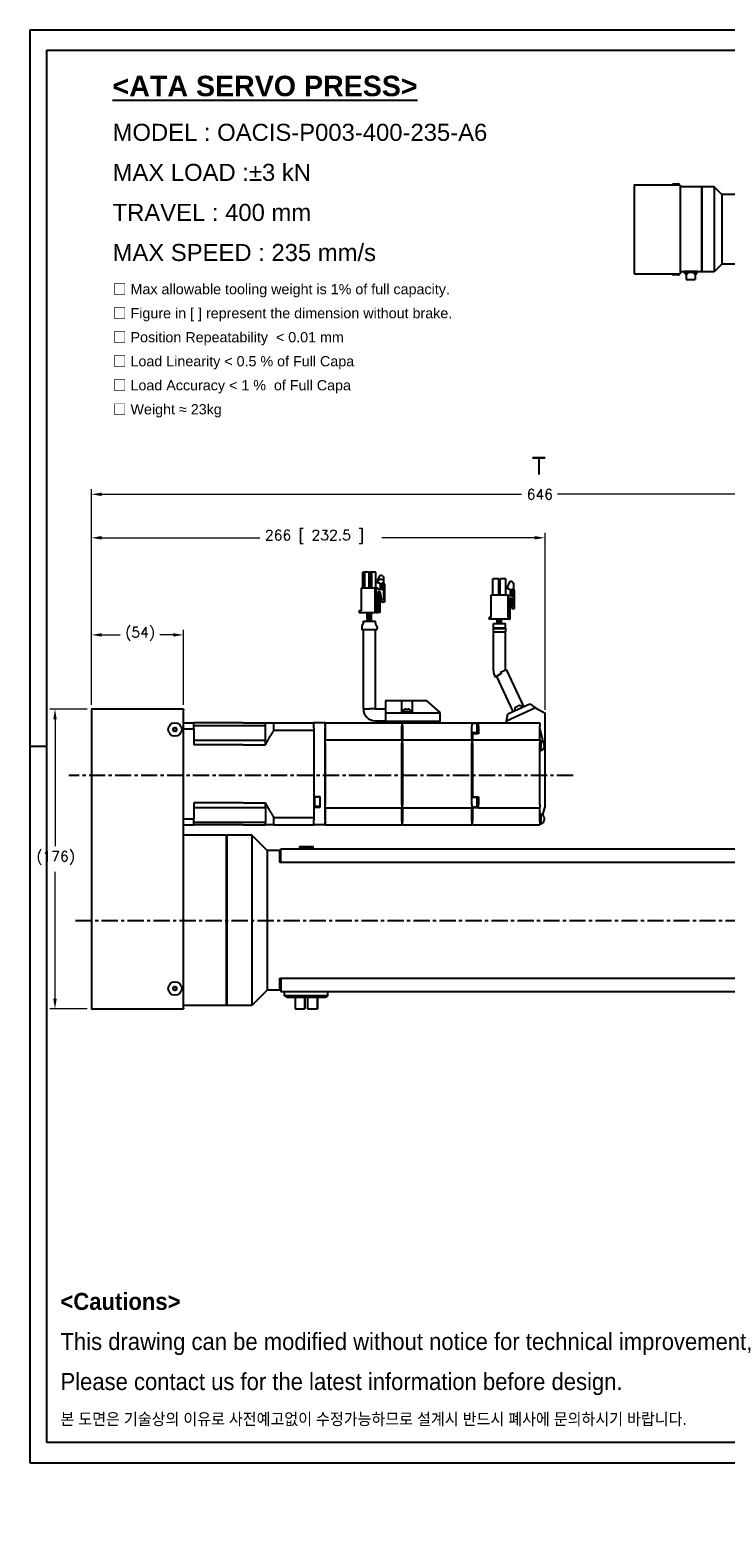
# Model space of a CAD drawing. Extents: x 0 to 1191, y -35 to 841.
# Tile 1 of 11: x 0 to 408, y -35 to 841. Entities that reach past the tile are written whole.
import ezdxf

# ---------------------------------------------------------------- set-up
doc = ezdxf.new("R2010")
doc.units = 0
doc.header["$LTSCALE"] = 25.4
doc.linetypes.add('CENTER', pattern=[2, 1.25, -0.25, 0.25, -0.25])
doc.linetypes.add('CHAIN', pattern=[0.3543, 0.2362, -0.0295, 0.0591, -0.0295])
doc.layers.get('0').update_dxf_attribs({"linetype": 'CONTINUOUS'})
doc.layers.get('Defpoints').update_dxf_attribs({"linetype": 'CONTINUOUS'})
doc.layers.add('ATA-CENTER', color=133, linetype='CENTER')
doc.layers.add('ATA-TEXT', color=7, linetype='CONTINUOUS')
doc.layers.add('ATA-DIM', color=252, linetype='CONTINUOUS', lineweight=25)
doc.layers.add('ATA-SECTION', color=3, linetype='CHAIN', lineweight=40)
doc.styles.get("Standard").update_dxf_attribs({"font": 'simplex.shx'})
doc.styles.add('레이블 텍스트 (ISO)', font='tahoma.ttf')
doc.styles.add('주 문자 (ISO)', font='arial.ttf')
doc.dimstyles.new('ata_A0', dxfattribs={"dimtxt": 6, "dimasz": 6, "dimexe": 3, "dimexo": 3, "dimgap": 3, "dimtad": 0, "dimtih": 1, "dimtoh": 1, "dimdec": 6, "dimdsep": 46, "dimtxsty": 'Standard', "dimcen": 0, "dimclrd": 252, "dimclre": 252, "dimclrt": 4, "dimadec": 6, "dimazin": 2, "dimtfac": 1, "dimtdec": 6, "dimtofl": 0, "dimtmove": 0, "dimatfit": 3, "dimfxl": 0, "dimtolj": 1, "dimtzin": 0, "dimlwd": 0, "dimlwe": 0, "dimarcsym": 0})

# ---------------------------------------------------------------- blocks, each defined once
blk = doc.blocks.new('*D7648')
at = {"layer": 'ATA-DIM', "color": 252, "lineweight": 0}
for p, q in [((36.08, 444.93), (36.08, 488.93)), ((42.08, 485.93), (52.88, 485.93)), ((84.08, 485.93), (76.28, 485.93)), ((90.08, 444.93), (90.08, 488.93))]:
    blk.add_line(p, q, dxfattribs=at)
at = {"layer": 'ATA-DIM', "color": 252}
for points in [[(42.08, 486.93), (42.08, 484.93), (36.08, 485.93)], [(84.08, 484.93), (84.08, 486.93), (90.08, 485.93)]]:
    blk.add_solid(points, dxfattribs=at)
at = {"layer": 'Defpoints', "color": 0}
for p in [(90.08, 485.93), (36.08, 441.93), (90.08, 441.93)]:
    blk.add_point(p, dxfattribs=at)
at = {"layer": 'ATA-DIM', "color": 4, "insert": (55.88, 490.49), "char_height": 6, "attachment_point": 1}
blk.add_mtext('\\A1;(54)', dxfattribs=at)
blk = doc.blocks.new('*D7649')
at = {"layer": 'ATA-DIM', "color": 252, "lineweight": 0}
for p, q in [((33.58, 442.43), (11.74, 442.43)), ((14.74, 436.43), (14.74, 361.99)), ((14.74, 272.43), (14.74, 346.87)), ((33.58, 266.43), (11.74, 266.43))]:
    blk.add_line(p, q, dxfattribs=at)
at = {"layer": 'ATA-DIM', "color": 252}
for points in [[(15.74, 436.43), (13.74, 436.43), (14.74, 442.43)], [(13.74, 272.43), (15.74, 272.43), (14.74, 266.43)]]:
    blk.add_solid(points, dxfattribs=at)
at = {"layer": 'Defpoints', "color": 0}
for p in [(36.58, 442.43), (14.74, 266.43), (36.58, 266.43)]:
    blk.add_point(p, dxfattribs=at)
at = {"layer": 'ATA-DIM', "color": 4, "insert": (3.76, 358.99), "char_height": 6, "attachment_point": 1}
blk.add_mtext('\\A1;(176)', dxfattribs=at)
blk = doc.blocks.new('*D7651')
at = {"layer": 'ATA-DIM', "color": 252, "lineweight": 0}
for p, q in [((36.08, 444.93), (36.08, 571.43)), ((682.08, 371.43), (682.08, 571.43)), ((42.08, 568.43), (288.3, 568.43)), ((676.08, 568.43), (309.36, 568.43))]:
    blk.add_line(p, q, dxfattribs=at)
at = {"layer": 'ATA-DIM', "color": 252}
for points in [[(42.08, 569.43), (42.08, 567.43), (36.08, 568.43)], [(676.08, 567.43), (676.08, 569.43), (682.08, 568.43)]]:
    blk.add_solid(points, dxfattribs=at)
at = {"layer": 'Defpoints', "color": 0}
for p in [(682.08, 568.43), (36.08, 441.93), (682.08, 368.43)]:
    blk.add_point(p, dxfattribs=at)
at = {"layer": 'ATA-DIM', "color": 4, "insert": (291.3, 571.43), "char_height": 6, "attachment_point": 1}
blk.add_mtext('\\A1;646', dxfattribs=at)
blk = doc.blocks.new('*D7650')
at = {"layer": 'ATA-DIM', "color": 252, "lineweight": 0}
for p, q in [((36.08, 444.93), (36.08, 545.93)), ((302.08, 441.93), (302.08, 545.93)), ((42.08, 542.93), (134.85, 542.93)), ((296.08, 542.93), (206.31, 542.93))]:
    blk.add_line(p, q, dxfattribs=at)
at = {"layer": 'ATA-DIM', "color": 252}
for points in [[(42.08, 543.93), (42.08, 541.93), (36.08, 542.93)], [(296.08, 541.93), (296.08, 543.93), (302.08, 542.93)]]:
    blk.add_solid(points, dxfattribs=at)
at = {"layer": 'Defpoints', "color": 0}
for p in [(302.08, 542.93), (36.08, 441.93), (302.08, 438.93)]:
    blk.add_point(p, dxfattribs=at)
at = {"layer": 'ATA-DIM', "color": 4, "insert": (137.85, 547.49), "char_height": 6, "attachment_point": 1}
blk.add_mtext('\\A1;266 [ 232.5 ]', dxfattribs=at)
blk = doc.blocks.new('ata-Border-A0-002')
at = {"color": 253, "ltscale": 0.5}
for p, q in [((0, 841), (1189, 841)), ((0, 841), (0, 0)), ((596, 841), (596, 829)), ((1189, 841), (1189, 0)), ((10, 420.5), (0, 420.5)), ((1189, 420.5), (1179, 420.5)), ((596, 12), (596, 0)), ((0, 0), (1189, 0))]:
    blk.add_line(p, q, dxfattribs=at)
for p, q in [((10, 829), (1179, 829)), ((10, 12), (10, 829)), ((1179, 829), (1179, 12)), ((1179, 12), (10, 12))]:
    blk.add_line(p, q)

msp = doc.modelspace()

# ---------------------------------------------------------------- linework, layer by layer
for p, q in [((354.3046577, 749.6686569), (354.3046577, 698.1686569)), ((381.3046577, 749.9186569), (354.5546577, 749.9186569)), ((376.8046577, 750.1686569), (376.8046577, 749.9186569)), ((377.3046577, 750.6686569), (380.3046577, 750.6686569)), ((380.8046577, 750.1686569), (380.8046577, 749.9186569)), ((381.3046577, 749.9186569), (381.3046577, 749.6686569)), ((381.3046577, 749.6686569), (381.3046577, 698.1686569)), ((393.8046577, 748.9186569), (381.3046577, 748.9186569)), ((393.8046577, 748.6686569), (394.0546577, 748.9186569)), ((393.8046577, 748.9186569), (393.8046577, 698.9186569)), ((401.3046577, 748.9186569), (394.0546577, 748.9186569)), ((394.0546577, 748.9186569), (394.0546577, 698.9186569)), ((405.8046577, 744.4186569), (401.3046577, 748.9186569)), ((401.3046577, 748.9186569), (401.3046577, 698.9186569)), ((405.8046577, 744.4186569), (405.8046577, 703.4186569)), ((617.3046577, 744.4186569), (405.8046577, 744.4186569)), ((405.8046577, 703.4186569), (401.3046577, 698.9186569)), ((413.3046577, 703.4186569), (405.8046577, 703.4186569)), ((354.5546577, 697.9186569), (381.3046577, 697.9186569)), ((376.8046577, 697.6686569), (376.8046577, 697.9186569)), ((380.3046577, 697.1686569), (377.3046577, 697.1686569)), ((380.8046577, 697.6686569), (380.8046577, 697.9186569)), ((383.6796577, 698.9186569), (381.3046577, 698.9186569)), ((381.3046577, 698.1686569), (381.3046577, 697.9186569)), ((383.6796577, 699.3186569), (383.6796577, 698.9186569)), ((383.6796577, 699.3186569), (391.4296577, 699.3186569)), ((383.8046577, 699.3186569), (383.8046577, 698.5686569)), ((384.8046577, 698.5686569), (383.8046577, 698.5686569)), ((383.9547999, 698.2812804), (383.9296577, 698.5686569)), ((384.4482125, 697.844348), (384.4486045, 697.844348)), ((390.3046577, 698.5686569), (384.8046577, 698.5686569)), ((384.8584523, 697.844348), (385.000863, 697.844348)), ((384.9296577, 697.844348), (384.9296577, 694.5686569)), ((384.9296577, 694.5686569), (390.1796577, 694.5686569)), ((385.4107108, 697.844348), (385.4111029, 697.844348)), ((385.9045155, 698.2812804), (385.9296577, 698.5686569)), ((389.2047999, 698.2812804), (389.1796577, 698.5686569)), ((389.6982125, 697.844348), (389.6986045, 697.844348)), ((390.1084523, 697.844348), (390.250863, 697.844348)), ((390.1796577, 697.844348), (390.1796577, 694.5686569)), ((391.3046577, 698.5686569), (390.3046577, 698.5686569)), ((390.6607108, 697.844348), (390.6611029, 697.844348)), ((391.1545155, 698.2812804), (391.1796577, 698.5686569)), ((391.3046577, 698.5686569), (391.3046577, 699.3186569)), ((391.4296577, 698.9186569), (391.4296577, 699.3186569)), ((393.8046577, 698.9186569), (391.4296577, 698.9186569)), ((393.8046577, 699.1686569), (394.0546577, 698.9186569)), ((401.3046577, 698.9186569), (394.0546577, 698.9186569)), ((195.2771943, 513.8287762), (195.2771943, 522.7287762)), ((195.2771943, 522.7287762), (195.4071943, 522.7287762)), ((195.4071943, 513.4287762), (195.4071943, 522.7287762)), ((196.4071943, 522.7287762), (195.4071943, 522.7287762)), ((198.8571943, 522.7287762), (196.4071943, 522.7287762)), ((196.4071943, 513.4287762), (196.4071943, 522.7287762)), ((198.8571943, 513.4287762), (198.8571943, 522.7287762)), ((199.4221943, 522.7287762), (199.4271943, 522.7287762)), ((199.4221943, 513.8287762), (199.4221943, 522.7287762)), ((199.4271943, 513.4287762), (199.4271943, 522.7287762)), ((200.4271943, 522.7287762), (199.4271943, 522.7287762)), ((202.8771943, 522.7287762), (200.4271943, 522.7287762)), ((200.4271943, 513.4287762), (200.4271943, 522.7287762)), ((202.8771943, 513.4287762), (202.8771943, 522.7287762)), ((203.9771943, 517.8787762), (205.3771943, 518.7287762)), ((203.9771943, 516.3787762), (203.9771943, 517.8787762)), ((204.1121074, 517.9606877), (205.3771943, 520.9287762)), ((205.3771943, 520.9287762), (206.3771943, 520.9287762)), ((205.3771943, 518.7287762), (206.3771943, 518.7287762)), ((206.3771943, 520.9287762), (207.3771943, 519.9287762)), ((206.3771943, 518.7287762), (207.3771943, 517.8787762)), ((207.3771943, 519.9287762), (207.3771943, 517.8787762)), ((207.3771943, 517.8787762), (207.3771943, 516.3787762)), ((274.9669478, 518.8433325), (271.5069478, 518.8433325)), ((271.5069478, 509.5433325), (271.5069478, 518.8433325)), ((274.9669478, 509.5433325), (274.9669478, 518.8433325)), ((279.1069478, 518.8433325), (275.6469478, 518.8433325)), ((275.6469478, 518.8433325), (275.6469478, 509.5433325)), ((279.1069478, 509.5433325), (279.1069478, 518.8433325)), ((280.3069478, 514.3433325), (281.6069478, 517.3933325)), ((281.6069478, 517.3933325), (282.6069478, 517.3933325)), ((282.6069478, 517.3933325), (283.6069478, 516.3933325)), ((194.1771943, 513.4287762), (194.1771943, 500.0287762)), ((202.4771943, 513.4287762), (194.1771943, 513.4287762)), ((194.9821943, 513.4287762), (194.9821943, 513.4428034)), ((195.4071943, 513.4428034), (194.9821943, 513.4428034)), ((198.9415325, 513.4428034), (198.8571943, 513.4428034)), ((199.4271943, 513.4428034), (199.2128561, 513.4428034)), ((199.4221943, 513.7287762), (199.4221943, 513.8287762)), ((202.4771943, 499.0287762), (202.4771943, 513.4287762)), ((202.9771943, 513.4287762), (202.4771943, 513.4287762)), ((203.1721943, 513.4428034), (202.8771943, 513.4428034)), ((202.9771943, 499.0287762), (202.9771943, 513.4287762)), ((203.9771943, 513.4287762), (202.9771943, 513.4287762)), ((203.1721943, 513.4287762), (203.1721943, 513.4428034)), ((205.3771943, 516.3787762), (203.9771943, 516.3787762)), ((203.9771943, 513.4287762), (203.9771943, 512.7287762)), ((203.9771943, 512.7287762), (206.3771943, 512.7287762)), ((203.9771943, 511.2287762), (203.9771943, 499.0287762)), ((205.3771943, 511.2287762), (203.9771943, 511.2287762)), ((205.3771943, 511.0287762), (203.9771943, 511.0287762)), ((205.3771943, 516.3787762), (205.3771943, 514.2287762)), ((206.3771943, 514.2287762), (205.3771943, 514.2287762)), ((205.3771943, 514.2287762), (205.3771943, 512.7287762)), ((206.5271943, 505.2287762), (205.3771943, 511.2287762)), ((205.3771943, 499.0287762), (205.3771943, 511.0287762)), ((205.3771943, 510.6587762), (206.3771943, 505.2287762)), ((206.3771943, 516.3787762), (206.3771943, 512.7287762)), ((207.3771943, 516.3787762), (206.3771943, 516.3787762)), ((206.3771943, 512.7287762), (207.3771943, 512.7287762)), ((207.3771943, 516.3787762), (207.3771943, 512.7287762)), ((207.3771943, 516.3787762), (208.0271943, 515.2487762)), ((207.3771943, 512.7287762), (207.3771943, 506.2287762)), ((208.0271943, 515.2487762), (208.0271943, 506.2287762)), ((270.4069478, 496.1433325), (270.4069478, 509.5433325)), ((270.4069478, 509.5433325), (280.2069478, 509.5433325)), ((280.2069478, 509.5433325), (280.2069478, 496.1433325)), ((280.3069478, 512.8433325), (280.3069478, 514.3433325)), ((281.6069478, 512.8433325), (280.3069478, 512.8433325)), ((282.6069478, 508.8433325), (280.9069478, 508.8433325)), ((281.6069478, 512.8433325), (281.6069478, 510.6933325)), ((281.6069478, 510.6933325), (281.6069478, 508.8433325)), ((282.6069478, 510.6933325), (281.6069478, 510.6933325)), ((282.6069478, 512.8433325), (283.6069478, 512.8433325)), ((282.6069478, 512.8433325), (282.6069478, 508.8433325)), ((282.6069478, 508.8433325), (283.6069478, 508.8433325)), ((283.6069478, 516.3933325), (283.6069478, 512.8433325)), ((284.1069478, 511.9733325), (283.6069478, 512.8433325)), ((283.6069478, 508.8433325), (283.6069478, 512.8433325)), ((283.6069478, 502.3433325), (283.6069478, 508.8433325)), ((284.1069478, 502.3433325), (284.1069478, 511.9733325)), ((193.1771943, 499.0287762), (193.1771943, 500.0287762)), ((194.1771943, 500.0287762), (193.1771943, 500.0287762)), ((204.9771943, 500.0287762), (203.9771943, 500.0287762)), ((204.9771943, 499.0287762), (204.9771943, 500.0287762)), ((206.3771943, 505.2287762), (206.5271943, 505.2287762)), ((208.0271943, 505.2287762), (206.5271943, 505.2287762)), ((207.3771943, 506.2287762), (208.0271943, 506.2287762)), ((208.0271943, 506.2287762), (208.0271943, 505.2287762)), ((281.1069478, 507.1433325), (280.2069478, 507.1433325)), ((280.9069478, 507.5433325), (282.6069478, 507.5433325)), ((281.6069478, 495.1433325), (281.6069478, 506.6433325)), ((282.6069478, 501.6933325), (281.6319478, 507.5433325)), ((282.6069478, 507.5433325), (282.6069478, 501.3433325)), ((282.6069478, 501.3433325), (284.1069478, 501.3433325)), ((283.6069478, 502.3433325), (284.1069478, 502.3433325)), ((284.1069478, 501.3433325), (284.1069478, 502.3433325)), ((193.1771943, 499.0287762), (202.4771943, 499.0287762)), ((194.5771943, 490.7260005), (194.5771943, 489.5287762)), ((195.4092446, 492.2768516), (194.745144, 491.2807007)), ((195.5771943, 492.8315518), (195.5771943, 494.0287762)), ((195.5771943, 494.0287762), (202.5771943, 494.0287762)), ((197.8271943, 496.0387762), (197.8271943, 499.0287762)), ((197.8271943, 496.0387762), (197.8271943, 495.5287762)), ((197.8271943, 495.5287762), (197.8271943, 495.0287762)), ((197.8271943, 494.0287762), (197.8271943, 495.0287762)), ((198.8271943, 496.0387762), (198.8271943, 499.0287762)), ((198.8271943, 495.5287762), (198.8271943, 496.0387762)), ((198.8271943, 495.0287762), (198.8271943, 495.5287762)), ((198.8271943, 494.0287762), (198.8271943, 495.0287762)), ((199.3271943, 496.0387762), (199.3271943, 499.0287762)), ((199.3271943, 496.0387762), (199.3271943, 495.5287762)), ((199.3271943, 495.5287762), (199.3271943, 495.0287762)), ((199.3271943, 494.0287762), (199.3271943, 495.0287762)), ((200.3271943, 496.0387762), (200.3271943, 499.0287762)), ((200.3271943, 495.5287762), (200.3271943, 496.0387762)), ((200.3271943, 495.0287762), (200.3271943, 495.5287762)), ((200.3271943, 494.0287762), (200.3271943, 495.0287762)), ((202.9771943, 499.0287762), (202.4771943, 499.0287762)), ((202.5771943, 492.8315518), (202.5771943, 494.0287762)), ((202.745144, 492.2768516), (203.4092446, 491.2807007)), ((202.9771943, 499.0287762), (203.9771943, 499.0287762)), ((203.5771943, 490.7260005), (203.5771943, 489.5287762)), ((204.9771943, 499.0287762), (203.9771943, 499.0287762)), ((205.3771943, 499.0287762), (204.9771943, 499.0287762)), ((270.4069478, 496.1433325), (269.4069478, 496.1433325)), ((269.4069478, 495.1433325), (269.4069478, 496.1433325)), ((281.2069478, 495.1433325), (269.4069478, 495.1433325)), ((271.8069478, 489.7933325), (271.8069478, 492.6433325)), ((271.8069478, 492.6433325), (278.8069478, 492.6433325)), ((274.0569478, 492.6433325), (274.0569478, 495.1433325)), ((275.0569478, 492.6433325), (275.0569478, 495.1433325)), ((275.5569478, 492.6433325), (275.5569478, 495.1433325)), ((276.5569478, 492.6433325), (276.5569478, 495.1433325)), ((278.8069478, 489.7933325), (278.8069478, 492.6433325)), ((281.2069478, 496.1433325), (280.2069478, 496.1433325)), ((281.2069478, 495.1433325), (281.2069478, 496.1433325)), ((281.2069478, 495.1433325), (281.6069478, 495.1433325)), ((195.0771943, 489.0287762), (203.0771943, 489.0287762)), ((195.5771943, 442.5637762), (195.5771943, 489.0287762)), ((202.5771943, 442.5287762), (202.5771943, 489.0287762)), ((271.8069478, 489.7933325), (271.7069478, 489.6433325)), ((271.7069478, 489.6433325), (271.7069478, 487.6433325)), ((271.7069478, 489.6433325), (278.9069478, 489.6433325)), ((271.7069478, 487.6433325), (278.9069478, 487.6433325)), ((278.8069478, 489.7933325), (271.8069478, 489.7933325)), ((271.8069478, 465.1433325), (271.8069478, 487.6433325)), ((278.8069478, 489.7933325), (278.9069478, 489.6433325)), ((278.8069478, 465.3624971), (278.8069478, 487.6433325)), ((278.9069478, 489.6433325), (278.9069478, 487.6433325)), ((275.9692616, 464.0392623), (279.5559318, 465.7117541)), ((289.6987701, 443.9603672), (279.5559318, 465.7117541)), ((276.3047302, 463.3667536), (273.0792132, 461.1082223)), ((283.3546156, 441.0020393), (273.7574846, 461.583153)), ((208.5771943, 447.4287762), (208.5771943, 440.2287762)), ((208.5771943, 447.4287762), (218.0771943, 447.4287762)), ((218.0771943, 440.7287762), (218.0771943, 447.4287762)), ((218.0771943, 447.4287762), (224.0771943, 447.4287762)), ((224.0771943, 447.4287762), (232.5771943, 447.4287762)), ((224.0771943, 447.4287762), (224.0771943, 440.7287762)), ((240.5771943, 440.4287762), (232.5771943, 447.4287762)), ((36.0771943, 441.9287762), (36.0771943, 266.9287762)), ((90.0771943, 442.4287762), (36.5771943, 442.4287762)), ((90.0771943, 442.4287762), (90.0771943, 441.9287762)), ((90.0771943, 266.9287762), (90.0771943, 441.9287762)), ((195.5421943, 442.5637762), (199.0596943, 442.5637762)), ((202.5771943, 442.5287762), (199.0597814, 442.5287762)), ((202.5771943, 442.5287762), (208.5771943, 442.5287762)), ((208.5771943, 440.2287762), (208.5771943, 435.2287762)), ((208.5771943, 440.2287762), (240.5771943, 440.2287762)), ((224.0771943, 440.7287762), (218.0771943, 440.7287762)), ((218.8271943, 440.8287762), (218.8271943, 440.7287762)), ((220.4271943, 442.4287762), (221.7271943, 442.4287762)), ((223.3271943, 440.8287762), (223.3271943, 440.7287762)), ((240.5771943, 440.2287762), (240.5771943, 440.4287762)), ((240.5771943, 435.2287762), (240.5771943, 440.2287762)), ((296.4271943, 443.2360602), (279.5771943, 435.3787762)), ((279.5771943, 435.3787762), (280.3191428, 439.5865751)), ((280.3191428, 439.5865751), (293.1418632, 445.5659079)), ((284.4452385, 441.6209429), (284.4875003, 441.5303122)), ((285.2191417, 443.7472246), (286.3973418, 444.2966284)), ((288.5236235, 443.5227251), (288.5658853, 443.4320943)), ((293.1418632, 445.5659079), (296.4271943, 443.2360602)), ((296.4271943, 443.2360602), (302.0771943, 439.9287762)), ((302.0771943, 419.0077309), (302.0771943, 439.9287762)), ((84.0771943, 431.0061264), (85.0771943, 431.5834767)), ((84.0771943, 429.8514259), (84.0771943, 431.0061264)), ((85.0771943, 429.2740756), (84.0771943, 429.8514259)), ((85.0771943, 431.5834767), (86.0771943, 431.0061264)), ((86.0771943, 429.8514259), (85.0771943, 429.2740756)), ((86.0771943, 431.0061264), (86.0771943, 429.8514259)), ((90.0771943, 434.4287762), (96.0771943, 434.4287762)), ((90.0771943, 430.8862893), (96.0771943, 430.8862893)), ((125.0771943, 434.4287762), (96.0771943, 434.4287762)), ((96.0771943, 430.8862893), (96.0771943, 434.4287762)), ((96.0771943, 432.7163618), (125.0771943, 432.7163618)), ((96.0771943, 430.8862893), (96.0771943, 421.4655012)), ((125.0771943, 434.4287762), (138.0771943, 434.4287762)), ((125.0771943, 432.7163618), (138.0771943, 432.7163618)), ((138.0771943, 434.4287762), (143.0771943, 434.4287762)), ((138.0771943, 432.7163618), (138.0771943, 434.4287762)), ((138.0771943, 424.1787762), (138.0771943, 432.7163618)), ((143.0771943, 434.4287762), (166.5771943, 434.4287762)), ((143.0771943, 430.1241065), (143.0771943, 434.4287762)), ((143.0771943, 430.1241065), (166.5771943, 430.1241065)), ((173.0771943, 434.4287762), (166.5771943, 434.4287762)), ((166.5771943, 431.4287762), (166.5771943, 434.4287762)), ((166.5771943, 431.4287762), (166.5771943, 391.1787762)), ((166.5771943, 430.1241065), (166.5771943, 378.7334458)), ((173.0771943, 434.4287762), (173.0771943, 431.4287762)), ((173.0771943, 433.6787762), (173.1771943, 433.6787762)), ((173.0771943, 377.4287762), (173.0771943, 431.4287762)), ((173.1771943, 432.4287762), (173.1771943, 434.4287762)), ((173.1771943, 434.4287762), (208.5771943, 434.4287762)), ((173.1771943, 432.4287762), (173.1771943, 428.4287762)), ((202.5771943, 435.5287762), (208.5771943, 435.5287762)), ((208.5771943, 435.2287762), (240.5771943, 435.2287762)), ((208.5771943, 435.1287762), (208.5771943, 434.4287762)), ((208.5771943, 435.1287762), (240.5771943, 435.1287762)), ((208.5771943, 434.4287762), (218.0771943, 434.4287762)), ((208.6771943, 435.2287762), (208.6771943, 435.1287762)), ((218.0771943, 434.4287762), (218.5771943, 434.4287762)), ((218.0771943, 434.4287762), (218.0771943, 432.4287762)), ((218.0771943, 432.9287762), (218.5771943, 432.9287762)), ((218.0771943, 428.4287762), (218.0771943, 432.4287762)), ((218.5771943, 434.4287762), (240.5771943, 434.4287762)), ((218.5771943, 432.4287762), (218.5771943, 434.4287762)), ((218.5771943, 432.4287762), (218.5771943, 428.4287762)), ((240.4771943, 435.1287762), (240.4771943, 435.2287762)), ((240.5771943, 434.4287762), (240.5771943, 435.1287762)), ((240.5771943, 434.4287762), (259.0771943, 434.4287762)), ((259.0771943, 434.4287762), (259.0771943, 432.4287762)), ((262.0771943, 433.9287762), (259.0771943, 433.9287762)), ((259.0771943, 428.4287762), (259.0771943, 432.4287762)), ((259.5771943, 434.4287762), (263.0771943, 434.4287762)), ((259.5771943, 433.9287762), (259.5771943, 434.4287762)), ((262.0771943, 433.9287762), (262.0771943, 428.4287762)), ((263.0771943, 434.4287762), (299.0771943, 434.4287762)), ((263.0771943, 432.4287762), (263.0771943, 434.4287762)), ((263.0771943, 432.4287762), (263.0771943, 428.4287762)), ((279.5771943, 434.4287762), (279.5771943, 435.3787762)), ((299.0771943, 434.4287762), (299.0771943, 432.4287762)), ((299.0771943, 428.4287762), (299.0771943, 432.4287762)), ((96.0771943, 424.1787762), (125.0771943, 424.1787762)), ((125.0771943, 421.4655012), (96.0771943, 421.4655012)), ((125.0771943, 424.1787762), (138.0771943, 424.1787762)), ((125.0771943, 421.4655012), (138.0771943, 421.4655012)), ((138.0771943, 421.4655012), (138.0771943, 424.1787762)), ((173.0771943, 423.4287762), (173.1771943, 423.4287762)), ((173.1771943, 428.4287762), (173.1771943, 424.4287762)), ((173.1771943, 422.4287762), (173.1771943, 424.4287762)), ((173.1771943, 424.4287762), (218.0771943, 424.4287762)), ((173.1771943, 422.4287762), (173.1771943, 386.4287762)), ((218.0771943, 424.4287762), (218.0771943, 428.4287762)), ((218.0771943, 424.4287762), (218.0771943, 422.4287762)), ((218.0771943, 423.4287762), (218.5771943, 423.4287762)), ((218.0771943, 386.4287762), (218.0771943, 422.4287762)), ((218.5771943, 428.4287762), (218.5771943, 424.4287762)), ((218.5771943, 422.4287762), (218.5771943, 424.4287762)), ((218.5771943, 424.4287762), (259.0771943, 424.4287762)), ((218.5771943, 422.4287762), (218.5771943, 386.4287762)), ((262.0771943, 428.4287762), (259.0771943, 428.4287762)), ((259.0771943, 424.4287762), (259.0771943, 428.4287762)), ((259.5771943, 427.9287762), (259.0771943, 427.9287762)), ((259.0771943, 424.4287762), (259.0771943, 422.4287762)), ((259.0771943, 423.4287762), (259.5771943, 423.4287762)), ((259.0771943, 386.4287762), (259.0771943, 422.4287762)), ((263.0771943, 427.9287762), (259.5771943, 427.9287762)), ((259.5771943, 427.9287762), (259.5771943, 424.4287762)), ((259.5771943, 422.4287762), (259.5771943, 424.4287762)), ((259.5771943, 424.4287762), (299.0771943, 424.4287762)), ((259.5771943, 422.4287762), (259.5771943, 390.9287762)), ((263.0771943, 428.4287762), (263.0771943, 427.9287762)), ((299.0771943, 424.4287762), (299.0771943, 428.4287762)), ((299.0771943, 424.4287762), (299.0771943, 422.4287762)), ((299.5771943, 423.9287762), (299.0771943, 423.9287762)), ((299.0771943, 386.4287762), (299.0771943, 422.4287762)), ((299.5771943, 423.9287762), (299.5771943, 417.9287762)), ((301.5771943, 421.6787762), (301.5771943, 420.1787762)), ((299.5771943, 417.9287762), (299.0771943, 417.9287762)), ((302.0771943, 385.8910195), (302.0771943, 419.0077309)), ((125.0771943, 387.3920511), (96.0771943, 387.3920511)), ((96.0771943, 387.3920511), (96.0771943, 377.971263)), ((125.0771943, 387.3920511), (138.0771943, 387.3920511)), ((138.0771943, 384.6787762), (138.0771943, 387.3920511)), ((166.5771943, 391.1787762), (170.0771943, 391.1787762)), ((170.0771943, 390.6787762), (167.0771943, 390.6787762)), ((167.0771943, 385.1787762), (167.0771943, 390.6787762)), ((170.0771943, 391.1787762), (170.0771943, 384.6787762)), ((173.0771943, 385.4287762), (173.1771943, 385.4287762)), ((173.1771943, 384.4287762), (173.1771943, 386.4287762)), ((218.0771943, 386.4287762), (218.0771943, 384.4287762)), ((218.0771943, 385.4287762), (218.5771943, 385.4287762)), ((218.5771943, 384.4287762), (218.5771943, 386.4287762)), ((259.0771943, 390.9287762), (259.5771943, 390.9287762)), ((262.0771943, 390.4287762), (259.0771943, 390.4287762)), ((259.0771943, 386.4287762), (259.0771943, 384.4287762)), ((259.5771943, 390.9287762), (263.0771943, 390.9287762)), ((262.0771943, 390.4287762), (262.0771943, 384.9287762)), ((263.0771943, 390.9287762), (263.0771943, 386.4287762)), ((263.0771943, 384.4287762), (263.0771943, 386.4287762)), ((299.0771943, 386.4287762), (299.0771943, 384.4287762)), ((302.0771943, 385.8910195), (300.5155662, 380.444975)), ((90.0771943, 377.971263), (96.0771943, 377.971263)), ((96.0771943, 384.6787762), (125.0771943, 384.6787762)), ((96.0771943, 374.4287762), (96.0771943, 377.971263)), ((125.0771943, 384.6787762), (138.0771943, 384.6787762)), ((138.0771943, 384.6787762), (138.0771943, 376.1411905)), ((143.0771943, 374.4287762), (143.0771943, 378.7334458)), ((143.0771943, 378.7334458), (166.5771943, 378.7334458)), ((166.5771943, 384.6787762), (166.5771943, 377.4287762)), ((170.0771943, 384.6787762), (166.5771943, 384.6787762)), ((166.5771943, 374.4287762), (166.5771943, 377.4287762)), ((170.0771943, 385.1787762), (167.0771943, 385.1787762)), ((173.0771943, 377.4287762), (173.0771943, 374.4287762)), ((173.1771943, 384.4287762), (173.1771943, 380.4287762)), ((173.1771943, 384.4287762), (218.0771943, 384.4287762)), ((173.1771943, 380.4287762), (173.1771943, 376.4287762)), ((218.0771943, 380.4287762), (218.0771943, 384.4287762)), ((218.0771943, 376.4287762), (218.0771943, 380.4287762)), ((218.5771943, 384.4287762), (218.5771943, 380.4287762)), ((218.5771943, 384.4287762), (259.0771943, 384.4287762)), ((218.5771943, 380.4287762), (218.5771943, 376.4287762)), ((262.0771943, 384.9287762), (259.0771943, 384.9287762)), ((259.0771943, 380.4287762), (259.0771943, 384.4287762)), ((259.0771943, 376.4287762), (259.0771943, 380.4287762)), ((259.5771943, 384.3974031), (259.5771943, 384.9287762)), ((263.0771943, 384.3974031), (259.5771943, 384.3974031)), ((259.5771943, 384.3974031), (259.5771943, 380.4287762)), ((259.5771943, 380.4287762), (259.5771943, 376.4287762)), ((263.0771943, 384.4287762), (263.0771943, 384.3974031)), ((263.0771943, 384.4287762), (299.0771943, 384.4287762)), ((299.0771943, 380.4287762), (299.0771943, 384.4287762)), ((299.5771943, 380.9287762), (299.0771943, 380.9287762)), ((299.0771943, 376.4287762), (299.0771943, 380.4287762)), ((299.5771943, 380.9287762), (299.5771943, 374.9287762)), ((301.5771943, 378.6787762), (301.5771943, 377.1787762)), ((90.0771943, 374.4287762), (96.0771943, 374.4287762)), ((115.0771943, 368.4287762), (90.0771943, 368.4287762)), ((96.0771943, 376.1411905), (125.0771943, 376.1411905)), ((125.0771943, 374.4287762), (96.0771943, 374.4287762)), ((115.0771943, 367.9287762), (115.5771943, 368.4287762)), ((115.0771943, 368.4287762), (115.0771943, 268.4287762)), ((130.0771943, 368.4287762), (115.5771943, 368.4287762)), ((115.5771943, 368.4287762), (115.5771943, 268.4287762)), ((125.0771943, 376.1411905), (138.0771943, 376.1411905)), ((125.0771943, 374.4287762), (138.0771943, 374.4287762)), ((139.0771943, 359.4287762), (130.0771943, 368.4287762)), ((130.0771943, 368.4287762), (130.0771943, 268.4287762)), ((138.0771943, 374.4287762), (138.0771943, 376.1411905)), ((143.0771943, 374.4287762), (138.0771943, 374.4287762)), ((143.0771943, 374.4287762), (166.5771943, 374.4287762)), ((173.0771943, 374.4287762), (166.5771943, 374.4287762)), ((173.0771943, 375.1787762), (173.1771943, 375.1787762)), ((173.1771943, 374.4287762), (173.1771943, 376.4287762)), ((173.1771943, 374.4287762), (218.0771943, 374.4287762)), ((218.0771943, 376.4287762), (218.0771943, 374.4287762)), ((218.0771943, 375.9287762), (218.5771943, 375.9287762)), ((218.5771943, 374.4287762), (218.5771943, 376.4287762)), ((218.5771943, 374.4287762), (259.0771943, 374.4287762)), ((259.0771943, 376.4287762), (259.0771943, 374.4287762)), ((259.0771943, 375.9287762), (259.5771943, 375.9287762)), ((259.5771943, 374.9287762), (259.0771943, 374.9287762)), ((259.5771943, 374.4287762), (259.5771943, 376.4287762)), ((259.5771943, 374.4287762), (299.0771943, 374.4287762)), ((299.0771943, 376.4287762), (299.0771943, 374.4287762)), ((299.5771943, 374.9287762), (299.0771943, 374.9287762)), ((146.5771943, 359.4287762), (139.0771943, 359.4287762)), ((139.0771943, 359.4287762), (139.0771943, 277.4287762)), ((147.0771943, 358.9287762), (146.5771943, 359.4287762)), ((146.5771943, 352.4287762), (146.5771943, 359.4287762)), ((147.0771943, 352.4287762), (147.0771943, 360.4287762)), ((147.0771943, 360.4287762), (617.0771943, 360.4287762)), ((158.0771943, 361.4287762), (158.0771943, 361.0287762)), ((158.0771943, 361.0287762), (158.0771943, 360.4287762)), ((158.1771943, 361.0287762), (158.0771943, 361.0287762)), ((158.7771943, 361.5287762), (158.1771943, 361.5287762)), ((158.1771943, 361.0287762), (158.2771943, 361.0287762)), ((158.2671943, 360.6136665), (158.2671943, 360.6670702)), ((158.2671943, 360.6670702), (158.2771943, 360.6670702)), ((158.2671943, 360.5485325), (158.2671943, 360.6136665)), ((158.2671943, 360.6136665), (158.2771943, 360.6136665)), ((158.2671943, 360.5287762), (158.2671943, 360.5485325)), ((158.2671943, 360.5485325), (158.2771943, 360.5485325)), ((158.2771943, 360.5287762), (158.2671943, 360.5287762)), ((158.2671943, 360.5287762), (158.2671943, 360.4287762)), ((158.2771943, 360.4287762), (158.2771943, 361.0287762)), ((158.2871943, 360.4287762), (158.2871943, 361.0187762)), ((165.3771943, 361.5287762), (158.7771943, 361.5287762)), ((158.7871943, 361.5187762), (165.3671943, 361.5187762)), ((165.9771943, 361.5287762), (165.3771943, 361.5287762)), ((165.8671943, 361.0187762), (165.8671943, 360.4287762)), ((165.9771943, 361.0287762), (165.8771943, 361.0287762)), ((165.8771943, 361.0287762), (165.8771943, 360.4287762)), ((165.9771943, 361.0287762), (166.0771943, 361.0287762)), ((166.0771943, 361.0287762), (166.0771943, 361.4287762)), ((166.0771943, 360.4287762), (166.0771943, 361.0287762)), ((147.0771943, 352.4287762), (146.5771943, 352.4287762)), ((617.0771943, 352.4287762), (147.0771943, 352.4287762)), ((146.5771943, 284.4287762), (147.0771943, 284.4287762)), ((146.5771943, 277.4287762), (146.5771943, 284.4287762)), ((147.0771943, 284.4287762), (147.0771943, 276.4287762)), ((147.0771943, 284.4287762), (617.0771943, 284.4287762)), ((84.0771943, 279.0061264), (85.0771943, 279.5834767)), ((84.0771943, 277.8514259), (84.0771943, 279.0061264)), ((85.0771943, 277.2740756), (84.0771943, 277.8514259)), ((85.0771943, 279.5834767), (86.0771943, 279.0061264)), ((86.0771943, 277.8514259), (85.0771943, 277.2740756)), ((86.0771943, 279.0061264), (86.0771943, 277.8514259)), ((139.0771943, 277.4287762), (130.0771943, 268.4287762)), ((146.5771943, 277.4287762), (139.0771943, 277.4287762)), ((147.0771943, 277.9287762), (146.5771943, 277.4287762)), ((617.0771943, 276.4287762), (147.0771943, 276.4287762)), ((149.3771943, 274.2225236), (149.3771943, 276.4287762)), ((150.7520053, 273.4287762), (149.3771943, 274.2225236)), ((174.7771943, 274.2225236), (149.3771943, 274.2225236)), ((150.7520053, 273.4287762), (173.4023833, 273.4287762)), ((155.561178, 273.4287762), (155.561178, 266.4287762)), ((161.2470283, 266.4287762), (161.2470283, 273.4287762)), ((161.2737746, 273.4287762), (161.2737746, 266.4287762)), ((161.2806286, 266.4287762), (161.2806286, 273.4287762)), ((161.307375, 273.4287762), (161.307375, 266.4287762)), ((162.8470136, 273.4287762), (162.8470136, 266.4287762)), ((168.5610587, 273.4287762), (168.5610587, 266.4287762)), ((168.5737077, 266.4287762), (168.5737077, 273.4287762)), ((168.5805617, 273.4287762), (168.5805617, 266.4287762)), ((168.5932106, 273.4287762), (168.5932106, 266.4287762)), ((173.4023833, 273.4287762), (174.7771943, 274.2225236)), ((174.7771943, 274.2225236), (174.7771943, 276.4287762)), ((36.5771943, 266.4287762), (90.0771943, 266.4287762)), ((115.0771943, 268.4287762), (90.0771943, 268.4287762)), ((90.0771943, 266.9287762), (90.0771943, 266.4287762)), ((115.0771943, 268.9287762), (115.5771943, 268.4287762)), ((130.0771943, 268.4287762), (115.5771943, 268.4287762)), ((155.561178, 266.4287762), (161.2470283, 266.4287762)), ((161.2737746, 266.4287762), (161.2470283, 266.4287762)), ((161.2806286, 266.4287762), (161.2737746, 266.4287762)), ((161.307375, 266.4287762), (161.2806286, 266.4287762)), ((162.8470136, 266.4287762), (168.5610587, 266.4287762)), ((168.5610587, 266.4287762), (168.5737077, 266.4287762)), ((168.5805617, 266.4287762), (168.5737077, 266.4287762)), ((168.5805617, 266.4287762), (168.5932106, 266.4287762))]:
    msp.add_line(p, q)
for centre in [(85.0771943, 430.4287762), (85.0771943, 278.4287762)]:
    msp.add_circle(centre, 4)
for centre, radius, start, end in [((354.5546577, 749.6686569), 0.25, 90, 180), ((377.3046577, 750.1686569), 0.5, 90, 180), ((380.3046577, 750.1686569), 0.5, 0, 90), ((354.5546577, 698.1686569), 0.25, 180, 270), ((377.3046577, 697.6686569), 0.5, 180, 270), ((380.3046577, 697.6686569), 0.5, 270, 0), ((384.3532778, 698.3161427), 0.4, 184.9999999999, 241.2939175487), ((384.9296577, 699.3686569), 1.6, 241.2939175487, 252.1305949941), ((384.4482125, 697.875348), 0.031, 252.1305949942, 270), ((385.4111029, 697.875348), 0.031, 270, 287.8694050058), ((384.9296577, 699.3686569), 1.6, 287.8694050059, 298.7060824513), ((385.5060376, 698.3161427), 0.4, 298.7060824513, 355.0000000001), ((389.6032778, 698.3161427), 0.4, 184.9999999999, 241.2939175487), ((390.1796577, 699.3686569), 1.6, 241.2939175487, 252.1305949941), ((389.6982125, 697.875348), 0.031, 252.1305949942, 270), ((390.6611029, 697.875348), 0.031, 270, 287.8694050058), ((390.1796577, 699.3686569), 1.6, 287.8694050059, 298.7060824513), ((390.7560376, 698.3161427), 0.4, 298.7060824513, 355.0000000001), ((194.8771943, 513.8287762), 0.4, 285.2184551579, 0), ((199.0321943, 513.7287762), 0.3, 252.4098539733, 270), ((199.1221943, 513.7287762), 0.3, 270, 287.5901460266), ((203.2771943, 513.8287762), 0.4, 180, 254.7815448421), ((204.6771943, 513.4287762), 0.7, 180, 270), ((204.6771943, 510.6587762), 0.7, 125.4832039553, 148.0910172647), ((204.6771943, 510.6587762), 0.7, 31.9089827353, 54.5167960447), ((280.9069478, 509.5433325), 0.7, 180, 270), ((280.9069478, 506.8433325), 0.7, 90, 154.6230664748), ((281.1069478, 506.6433325), 0.5, 0, 90), ((195.5771943, 490.7260005), 1, 146.309932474, 180), ((194.5771943, 492.8315518), 1, 326.309932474, 0), ((198.3271943, 495.5287762), 0.5, 180, 0), ((199.8271943, 495.5287762), 0.5, 180, 0), ((203.5771943, 492.8315518), 1, 180, 213.690067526), ((202.5771943, 490.7260005), 1, 0, 33.690067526), ((195.0771943, 489.5287762), 0.5, 180, 270), ((203.0771943, 489.5287762), 0.5, 270.0000000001, 0), ((278.8419478, 465.1433325), 7.035, 180, 215), ((36.5771943, 441.9287762), 0.5, 90, 180), ((202.5771943, 442.5637762), 7.035, 180, 270), ((220.4271943, 440.8287762), 1.6, 90, 180), ((221.7271943, 440.8287762), 1.6, 0, 90), ((285.8953309, 442.2971322), 1.6, 114.9999999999, 205), ((287.073531, 442.8465359), 1.6, 25, 114.9999999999), ((85.0771943, 430.4287762), 1, 120, 180), ((85.0771943, 430.4287762), 1, 180, 240), ((85.0771943, 430.4287762), 1, 60, 120), ((85.0771943, 430.4287762), 1, 240, 300), ((85.0771943, 430.4287762), 1, 0, 60), ((85.0771943, 430.4287762), 1, 300, 0), ((299.5771943, 421.6787762), 2, 0, 89.9999999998), ((299.5771943, 420.1787762), 2, 270.0000000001, 0), ((299.5771943, 378.6787762), 2, 0, 89.9999999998), ((299.5771943, 377.1787762), 2, 270.0000000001, 0), ((158.1771943, 361.4287762), 0.1, 90, 180), ((158.7771943, 361.0287762), 0.5, 90, 180), ((158.7871943, 361.0187762), 0.5, 90, 180), ((165.3671943, 361.0187762), 0.5, 0, 90), ((165.3771943, 361.0287762), 0.5, 0, 90), ((165.9771943, 361.4287762), 0.1, 0, 90), ((85.0771943, 278.4287762), 1, 120, 180), ((85.0771943, 278.4287762), 1, 180, 240), ((85.0771943, 278.4287762), 1, 60, 120), ((85.0771943, 278.4287762), 1, 240, 300), ((85.0771943, 278.4287762), 1, 0, 60), ((85.0771943, 278.4287762), 1, 300, 0), ((36.5771943, 266.9287762), 0.5, 180, 270)]:
    msp.add_arc(centre, radius, start, end)
for centre, major_axis, ratio, start_param, end_param in [((384.9309221, 699.3643249), (-1.5351745, -0.4480723), 0.9958698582, 0.9783409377, 1.1917467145), ((384.9791563, 699.3643249), (-0.139427, -1.5931383), 0.0254382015, 0.0961787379, 0.3095845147), ((384.8801591, 699.3643249), (0.139427, -1.5931383), 0.0254382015, 5.9736007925, 6.1870065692), ((384.9283933, 699.3643249), (-1.5351745, 0.4480723), 0.9958698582, 1.9498459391, 2.1632517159), ((390.1809221, 699.3643249), (-1.5351745, -0.4480723), 0.9958698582, 0.9783409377, 1.1917467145), ((390.2291563, 699.3643249), (-0.139427, -1.5931383), 0.0254382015, 0.0961787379, 0.3095845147), ((390.1301591, 699.3643249), (0.139427, -1.5931383), 0.0254382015, 5.9736007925, 6.1870065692), ((390.1783933, 699.3643249), (-1.5351745, 0.4480723), 0.9958698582, 1.9498459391, 2.1632517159)]:
    msp.add_ellipse(centre, major_axis=major_axis, ratio=ratio, start_param=start_param, end_param=end_param)
for points, knots in [([(384.8442655, 697.7782089), (384.8439762, 697.7774042), (384.8419775, 697.776714), (384.8344981, 697.7758217), (384.8290172, 697.7756195), (384.8165334, 697.775679), (384.8086973, 697.7759449), (384.7928137, 697.7768867), (384.7849382, 697.7775006), (384.7773971, 697.7782089)], [0, 0, 0, 0, 0.005166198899, 0.005166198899, 0.010332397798, 0.010332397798, 0.015502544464, 0.015502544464, 0.019974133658, 0.019974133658, 0.019974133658, 0.019974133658]), ([(385.0819183, 697.7782089), (385.0733505, 697.7774042), (385.0642448, 697.776714), (385.0475742, 697.7758217), (385.0400093, 697.7756195), (385.028138, 697.775679), (385.0230427, 697.7759449), (385.0168596, 697.7768867), (385.0153045, 697.7775006), (385.0150499, 697.7782089)], [0, 0, 0, 0, 0.005166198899, 0.005166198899, 0.010332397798, 0.010332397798, 0.015502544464, 0.015502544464, 0.019974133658, 0.019974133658, 0.019974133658, 0.019974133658]), ([(390.0942655, 697.7782089), (390.0939762, 697.7774042), (390.0919775, 697.776714), (390.0844981, 697.7758217), (390.0790172, 697.7756195), (390.0665334, 697.775679), (390.0586973, 697.7759449), (390.0428137, 697.7768867), (390.0349382, 697.7775006), (390.0273971, 697.7782089)], [0, 0, 0, 0, 0.005166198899, 0.005166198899, 0.010332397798, 0.010332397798, 0.015502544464, 0.015502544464, 0.019974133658, 0.019974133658, 0.019974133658, 0.019974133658]), ([(390.3319183, 697.7782089), (390.3233505, 697.7774042), (390.3142448, 697.776714), (390.2975742, 697.7758217), (390.2900093, 697.7756195), (390.278138, 697.775679), (390.2730427, 697.7759449), (390.2668596, 697.7768867), (390.2653045, 697.7775006), (390.2650499, 697.7782089)], [0, 0, 0, 0, 0.005166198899, 0.005166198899, 0.010332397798, 0.010332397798, 0.015502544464, 0.015502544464, 0.019974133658, 0.019974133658, 0.019974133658, 0.019974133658]), ([(198.857212, 513.4851639), (198.8747009, 513.4726004), (198.8933328, 513.4620264), (198.9220831, 513.4495196), (198.9317791, 513.4458955), (198.9415325, 513.4428034)], [0.184057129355, 0.184057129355, 0.184057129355, 0.184057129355, 0.192633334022, 0.192633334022, 0.196905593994, 0.196905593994, 0.196905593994, 0.196905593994]), ([(199.2128561, 513.4428034), (199.2226095, 513.4458955), (199.2323055, 513.4495196), (199.2812992, 513.4708325), (199.3183744, 513.4973855), (199.3680949, 513.5542405), (199.3873015, 513.5836661), (199.4144075, 513.6516386), (199.4221943, 513.690265), (199.4221943, 513.7287762)], [0.013350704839, 0.013350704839, 0.013350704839, 0.013350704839, 0.017622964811, 0.017622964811, 0.035245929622, 0.035245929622, 0.047178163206, 0.047178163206, 0.05911039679, 0.05911039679, 0.05911039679, 0.05911039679]), ([(275.9692616, 464.0392623), (276.0570247, 463.8326228), (276.1563166, 463.6302417), (276.2797664, 463.4102953), (276.2922005, 463.3884559), (276.3047302, 463.3667536)], [0.116828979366, 0.116828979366, 0.116828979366, 0.116828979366, 0.184706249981, 0.184706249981, 0.192241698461, 0.192241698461, 0.192241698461, 0.192241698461]), ([(299.1824848, 417.9292907), (299.1612903, 417.8840613), (299.1389285, 417.8452985), (299.1033979, 417.796119), (299.0905215, 417.7804057), (299.0771943, 417.7662747)], [1.726624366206, 1.726624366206, 1.726624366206, 1.726624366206, 1.761075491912, 1.761075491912, 1.779531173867, 1.779531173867, 1.779531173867, 1.779531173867]), ([(299.0771943, 381.0972743), (299.0905215, 381.1109189), (299.1033979, 381.122765), (299.1921227, 381.1950186), (299.260023, 381.1954805), (299.330252, 381.0766984), (299.3482908, 381.0114251), (299.3595187, 380.9280545)], [1.28797961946, 1.28797961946, 1.28797961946, 1.28797961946, 1.30643530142, 1.30643530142, 1.42009534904, 1.42009534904, 1.48238030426, 1.48238030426, 1.48238030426, 1.48238030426])]:
    msp.add_open_spline(points, degree=3, knots=knots)
msp.add_open_spline([(194.9821718, 513.4428883), (194.9472031, 513.4334331), (194.9114513, 513.4287762), (194.8771943, 513.4287762)], degree=3)
for points, weights in [([(143.0771943, 430.1241065), (140.0706305, 425.5022834), (138.0771943, 421.4655012)], [1.35251798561, 1.41367336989, 1.45736434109]), ([(301.16127, 422.8997201), (300.3080066, 426.400756), (299.0771943, 431.0726779)], [1.01583331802, 1.02122484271, 1]), ([(302.0771943, 419.0077309), (301.8444463, 420.0398274), (301.5771943, 421.1690055)], [1, 1.00723468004, 1.01137694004]), ([(138.0771943, 387.3920511), (140.0706305, 383.3552689), (143.0771943, 378.7334458)], [1.45736434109, 1.41367336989, 1.35251798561])]:
    msp.add_rational_spline(points, weights, degree=2)
at = {"layer": 'ATA-CENTER', "ltscale": 0.3}
for p, q in [((318.5389406, 403.4287762), (22.871792, 403.4287762)), ((26.8112886, 318.4287762), (923.1589672, 318.4287762))]:
    msp.add_line(p, q, dxfattribs=at)

# ---------------------------------------------------------------- block references
msp.add_blockref('ata-Border-A0-002', (0, 0))

# ---------------------------------------------------------------- texts
at = {"layer": 'ATA-SECTION', "insert": (294.7012152, 579.9495571), "char_height": 10.4999995, "attachment_point": 7, "style": '레이블 텍스트 (ISO)'}
msp.add_mtext('T', dxfattribs=at)
at = {"layer": 'ATA-TEXT', "color": 7, "attachment_point": 1, "style": '주 문자 (ISO)'}
for s, insert, char_height, line_spacing_factor in [('\\pxsm1.41,;{\\fArial|b1|c129|p34;\\H3.4286x;\\L<ATA SERVO PRESS>\\P\\fArial|c129|p34;\\H0.8333x;\\lMODEL : OACIS-P003-400-235-A\\fArial|p34;6\\P\\fArial|c129|p34;MAX LOAD :±3 kN\\PTRAVEL : 400 mm\\PMAX SPEED : 235 mm/s\\P\\H0.6x;□ Max allowable tooling weight is 1% of full capacity.\\P□ Figure in [ ] represent the dimension without brake.\\P□ Position Repeatability  \\C256;<\\C7; 0.01 mm\\P□ Load Linearity \\C256;<\\C7; 0.5 % of Full Capa\\P□ Load Accuracy \\C256;<\\C7; 1 %  of Full Capa\\P□ Weight \\fArial|p34;≈\\fArial|c129|p34; 23kg}', (48.505884, 814.0690675), 3.5, 0.987388), ('\\pxsm1.41;{\\fArial|b1|i0|c129|p34;\\H2.85714x;<Cautions> \\P\\fArial|b0|i0|c129|p34;This drawing can be modified without notice for technical improvement,\\PPlease contact us for the latest information before design.\\H0.7x;\\P\\fGulim|b0|i0|c129|p50;\\H1x;본 도면은 기술상의 이유로 사전예고없이 수정가능하므로 설계시 반드시 폐사에 문의하시기 바랍니다\\fArial|b0|i0|c129|p34;.}', (17.9325367, 99.8097098), 3.4999999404, 1.027748)]:
    msp.add_mtext(s, dxfattribs=dict(at, insert=insert, char_height=char_height, line_spacing_factor=line_spacing_factor))

# ---------------------------------------------------------------- dimensions: what is measured, and where the dimension line sits
at = {"layer": 'ATA-DIM'}
dim = msp.add_linear_dim(base=(682.0771943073, 568.4287761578), p1=(36.0771943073, 441.9287761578), p2=(682.0771943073, 368.4287761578), angle=180, dimstyle='ata_A0', override={"dimtol": 0, "dimlim": 0, "dimtp": 0, "dimtm": 0, "dimtfac": 0.571429, "dimtdec": 2, "dimtolj": 1, "dimtzin": 0}, dxfattribs=at)
dim.commit()
dim.dimension.update_dxf_attribs({"geometry": '*D7651', "text_midpoint": (298.8271943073, 568.4287761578), "dimtype": 160})
for base, p1, p2, angle, text, override, picture, middle in [((302.0771943, 542.9287762), (36.0771943, 441.9287762), (302.0771943, 438.9287762), 180, '<> [ 232.5 ]', {"dimtol": 0, "dimlim": 0, "dimtp": 0, "dimtm": 0, "dimtfac": 0.571429, "dimtdec": 2, "dimtolj": 1, "dimtzin": 0}, '*D7650', (170.5771943, 542.9287762)), ((90.0771943, 485.9287762), (36.0771943, 441.9287762), (90.0771943, 441.9287762), 180, '(<>)', {"dimtol": 0, "dimlim": 0, "dimtp": 0, "dimtm": 0, "dimtfac": 0.571429, "dimtdec": 2, "dimtolj": 1, "dimtzin": 0}, '*D7648', (64.5771943, 485.9287762)), ((14.7418553, 266.4287762), (36.5771943, 442.4287762), (36.5771943, 266.4287762), 90, '(<>)', {"dimtfac": 0.571429, "dimtdec": 2}, '*D7649', (14.7418553, 354.4287762))]:
    dim = msp.add_linear_dim(base=base, p1=p1, p2=p2, angle=angle, text=text, dimstyle='ata_A0', override=override, dxfattribs=at)
    dim.commit()
    dim.dimension.update_dxf_attribs({"geometry": picture, "text_midpoint": middle, "dimtype": 160})

doc.saveas('drawing.dxf')
